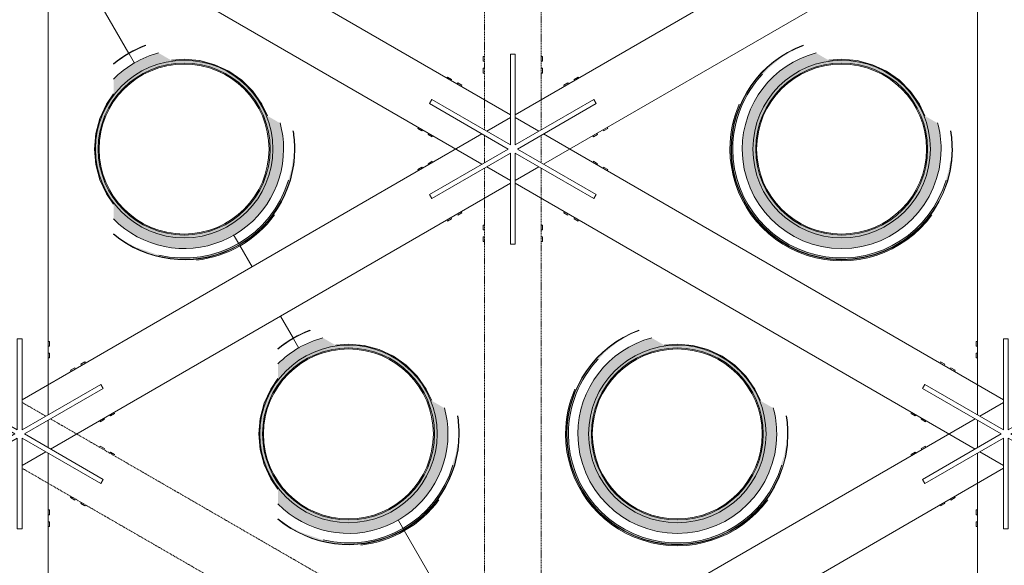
# Model space of a CAD drawing. Header units: centimetres. Extents: x 6036 to 22185, y 5782 to 11383.
# Tile 228 of 256: x 18829 to 19244, y 8427 to 8656. Entities that reach past the tile are written whole.
import ezdxf

# ---------------------------------------------------------------- set-up
doc = ezdxf.new("R2010")
doc.units = ezdxf.units.CM
doc.linetypes.add('Hidden', pattern=[0.714375, 0.47625, -0.238125])
doc.layers.add('A-FLOR', color=192, linetype='Continuous', lineweight=9)
doc.layers.add('A-GENM', color=13, linetype='Continuous', lineweight=9)

# ---------------------------------------------------------------- blocks, each defined once
blk = doc.blocks.new('WIND_SwietlikDachowy - WIND_SwietlikDachowy-V207-7-02 ZestMeble')
at = {"layer": 'A-GENM'}
h = blk.add_hatch(color=256, dxfattribs=at)
h.paths.add_polyline_path([(3.85, -46.48), (11.45, -45.21), (18.74, -42.71), (25.51, -39.05), (32.99, -32.8), (37.4, -27.74), (41.02, -22.2), (44.11, -15.14), (46.16, -5.82), (46.64, 0), (46.5, 0), (45.87, -7.65), (43.98, -15.1), (40.9, -22.13), (36.7, -28.56), (31.49, -34.21), (25.43, -38.93), (18.68, -42.58), (11.42, -45.08), (3.84, -46.34), (-3.84, -46.34), (-11.42, -45.08), (-18.68, -42.58), (-25.43, -38.93), (-25.51, -39.05), (-16.89, -43.35), (-11.45, -45.21), (-3.85, -46.48)])
h.paths.add_polyline_path([(-29.7, 35.61), (-25.43, 38.93), (-16.89, 43.2), (-18.74, 42.71), (-26.83, 38.02), (-29.7, 35.73)])
for points in [[(-29.7, 35.61), (-24.9, 39.05), (-18.44, 42.67), (-18.74, 42.55), (-26.61, 38.02), (-28.46, 36.57)], [(0, -46.34), (3.85, -46.34), (11.45, -45.07), (18.74, -42.55), (25.51, -38.87), (31.59, -34.11), (37.23, -27.74), (41.02, -21.85), (44.11, -14.57), (46.02, -5.82), (45.83, -4.2), (45.19, -8.48), (43.33, -15.1), (40.18, -22.13), (35.88, -28.56), (30.52, -34.21), (24.18, -38.93), (16.84, -42.58), (11.27, -44.5), (3.79, -45.74), (-3.84, -45.73), (-11.41, -44.47), (-20.22, -41.41), (-25.96, -38.37), (-25.21, -39.05), (-16.89, -43.2), (-10.59, -45.21), (-3.79, -46.34), (-0.21, -46.34)], [(5.15, -46.69), (8.05, -46.36), (15.05, -44.59), (22.92, -41.03), (28.87, -37.09), (34.57, -31.82), (37.62, -27.74), (37.4, -27.74), (36.22, -29.28), (31.09, -34.71), (25.1, -39.27), (18.44, -42.82), (11.27, -45.24), (5.15, -46.48)]]:
    blk.add_hatch(color=256, dxfattribs=at).paths.add_polyline_path(points)
h = blk.add_hatch(color=256, dxfattribs=at)
h.paths.add_polyline_path([(-3.46, -41.76), (3.46, -41.76), (10.29, -40.62), (16.83, -38.37), (22.92, -35.08), (28.38, -30.83), (33.06, -25.74), (36.85, -19.94), (39.63, -13.6), (41.42, -5.82), (41.9, 0), (41.33, 6.9), (40.3, 10.95), (35.02, 14), (32.45, 19.31), (28.63, 24.63), (23.94, 29.21), (18.54, 32.91), (12.58, 35.62), (6.23, 37.26), (-0.3, 37.78), (-5.38, 37.33), (-10.79, 40.45), (-17.49, 38.02), (-22.92, 35.08), (-29.7, 29.39), (-29.7, 23.24), (-32.78, 18.81), (-35.54, 12.86), (-37.23, 6.53), (-37.75, -0.61), (-37.08, -7.12), (-35.29, -13.41), (-32.45, -19.31), (-29.7, -23.24), (-29.7, -29.39), (-28.38, -30.83), (-22.92, -35.08), (-16.83, -38.37), (-10.29, -40.62)])
h.paths.add_polyline_path([(0, -37.4), (-6.49, -36.83), (-12.79, -35.14), (-18.7, -32.39), (-24.95, -27.74), (-29.7, -22.54), (-32.74, -17.95), (-35.52, -11.38), (-36.89, -5.82), (-37.23, 1.98), (-36.81, 6.56), (-35.09, 12.92), (-32.25, 18.9), (-28.65, 24.04), (-24.04, 28.65), (-16.89, 33.24), (-12.79, 35.14), (-4.78, 36.98), (1.94, 37.23), (8.05, 36.41), (12.91, 35.09), (18.88, 32.26), (24.29, 28.41), (28.95, 23.61), (32.99, 17.42), (35.14, 12.79), (36.83, 6.49), (37.4, 0), (36.83, -6.49), (35.14, -12.79), (32.39, -18.7), (28.65, -24.04), (24.04, -28.65), (18.7, -32.39), (12.79, -35.14), (6.49, -36.83)])
h = blk.add_hatch(color=256, dxfattribs=at)
h.paths.add_polyline_path([(0, -37.4), (8.05, -36.41), (12.79, -35.14), (18.7, -32.39), (24.95, -27.74), (28.65, -24.04), (32.99, -17.42), (35.14, -12.79), (36.89, -5.82), (37.23, 2), (36.81, 6.57), (35.08, 12.93), (32.24, 18.91), (28.38, 24.31), (22.92, 29.44), (17.94, 32.75), (11.36, 35.53), (6.49, 36.83), (-0.23, 37.38), (-6.49, 36.83), (-12.79, 35.14), (-18.93, 32.23), (-24.32, 28.37), (-28.97, 23.58), (-32.75, 17.94), (-35.52, 11.37), (-36.83, 6.49), (-37.23, -1.99), (-36.81, -6.56), (-35.08, -12.93), (-32.25, -18.9), (-28.38, -24.31), (-22.92, -29.44), (-16.89, -33.24), (-11.42, -35.51), (-6.49, -36.83), (-3.46, -37.1)])
h.paths.add_polyline_path([(0, -36.08), (-3.46, -36.05), (-11.6, -34.19), (-17.48, -31.61), (-23.12, -27.74), (-27.05, -24.04), (-30.99, -18.7), (-33.87, -12.79), (-35.69, -5.82), (-36.23, 0), (-35.14, 8.31), (-33.78, 13.09), (-30.8, 19.07), (-26.77, 24.41), (-21.76, 28.96), (-15.41, 32.72), (-8.33, 35.14), (-3.34, 36.08), (3.46, 36.05), (10.29, 34.7), (17.48, 31.61), (22.92, 27.92), (27.05, 24.04), (30.99, 18.7), (33.87, 12.79), (35.63, 6.49), (36.23, 0), (35.14, -8.31), (32.99, -14.69), (30.8, -19.07), (26.77, -24.41), (21.83, -28.91), (16.15, -32.43), (8.05, -35.2), (3.34, -36.08)])
for centre, radius, start, end in [((0, 0), 46.64, 110.4023, 129.6884), ((0, 0), 46.5, 110.2553, 129.8292), ((0, 0), 37.4, 0, 180), ((0, 0), 41.9, 104.9333, 135.3053), ((0, 0), 36.23, 0, 180), ((-0.04, 0), 35.8, 0, 180), ((0, 0), 41.9, 0, 15.2001), ((0, 0), 46.5, 0, 9.4737), ((0, 0), 46.64, 0, 9.4737), ((0, 0), 37.4, 180, 0), ((0, 0), 36.23, 180, 0), ((0, 0), 46.64, 230.3116, 360), ((0, 0), 46.5, 230.1708, 0), ((-0.04, 0), 35.8, 180, 360), ((0, 0), 41.9, 224.6947, 360), ((0, 0), 45.9, 256.5186, 343.4254), ((0, 0), 47.1, 276.2884, 323.9099)]:
    blk.add_arc(centre, radius, start, end, dxfattribs=at)
blk = doc.blocks.new('WIND_SwietlikDachowy - WIND_SwietlikDachowy-V212-7-02 ZestMeble')
at = {"layer": 'A-GENM'}
h = blk.add_hatch(color=256, dxfattribs=at)
h.paths.add_polyline_path([(3.85, -46.48), (11.45, -45.21), (18.74, -42.71), (25.51, -39.05), (31.59, -34.32), (36.81, -28.65), (41.02, -22.2), (44.11, -15.14), (46.01, -7.68), (46.64, 0), (46.5, 0), (45.87, -7.65), (43.98, -15.1), (40.9, -22.13), (36.7, -28.56), (31.49, -34.21), (24.83, -39.25), (18.68, -42.58), (11.42, -45.08), (3.84, -46.34), (-3.84, -46.34), (-11.42, -45.08), (-18.68, -42.58), (-25.43, -38.93), (-25.13, -39.25), (-18.74, -42.71), (-11.36, -45.23), (-3.85, -46.48)])
h.paths.add_polyline_path([(-29.7, 35.61), (-25.43, 38.93), (-18.68, 42.58), (-18.74, 42.71), (-25.51, 39.05), (-29.7, 35.73)])
h = blk.add_hatch(color=256, dxfattribs=at)
h.paths.add_polyline_path([(46.3, 0), (46.5, 0), (46.23, 1.11)])
h.paths.add_polyline_path([(-29.7, 35.61), (-24.9, 39.05), (-18.44, 42.67), (-18.74, 42.55), (-25.51, 38.87), (-28.46, 36.57)])
h = blk.add_hatch(color=256, dxfattribs=at)
h.paths.add_polyline_path([(-3.46, -41.76), (3.46, -41.76), (10.29, -40.62), (16.83, -38.37), (22.92, -35.08), (28.38, -30.83), (33.06, -25.74), (36.85, -19.94), (39.63, -13.6), (41.33, -6.9), (41.9, 0), (41.33, 6.9), (40.3, 10.95), (35.02, 14), (32.45, 19.31), (28.63, 24.63), (23.94, 29.21), (18.54, 32.91), (12.58, 35.62), (6.23, 37.26), (-0.3, 37.78), (-5.38, 37.33), (-10.79, 40.45), (-16.83, 38.37), (-22.92, 35.08), (-29.7, 29.39), (-29.7, 23.24), (-32.78, 18.81), (-35.54, 12.86), (-37.4, 4.58), (-37.75, -0.61), (-37.08, -7.12), (-35.29, -13.41), (-32.45, -19.31), (-29.7, -23.24), (-29.7, -29.39), (-28.38, -30.83), (-22.92, -35.08), (-16.83, -38.37), (-10.29, -40.62)])
h.paths.add_polyline_path([(0, -37.4), (-6.49, -36.83), (-12.79, -35.14), (-18.7, -32.39), (-24.04, -28.65), (-29.7, -22.54), (-33.03, -17.34), (-35.52, -11.38), (-36.83, -6.49), (-37.23, 1.98), (-36.81, 6.56), (-35.09, 12.92), (-32.26, 18.88), (-28.65, 24.04), (-24.04, 28.65), (-18.7, 32.39), (-11.36, 35.53), (-4.78, 36.98), (1.94, 37.23), (6.82, 36.74), (13.58, 34.78), (18.88, 32.26), (24.29, 28.41), (28.95, 23.61), (32.73, 17.97), (35.14, 12.79), (37, 4.58), (37.4, 0), (36.83, -6.49), (35.14, -12.79), (32.39, -18.7), (28.65, -24.04), (24.04, -28.65), (18.7, -32.39), (12.79, -35.14), (6.49, -36.83)])
h = blk.add_hatch(color=256, dxfattribs=at)
h.paths.add_polyline_path([(0, -37.4), (6.49, -36.83), (13.58, -34.78), (18.7, -32.39), (24.04, -28.65), (28.65, -24.04), (33.03, -17.34), (35.14, -12.79), (36.83, -6.49), (37.23, 2), (36.81, 6.57), (35.08, 12.93), (32.24, 18.91), (28.38, 24.31), (22.92, 29.44), (17.94, 32.75), (11.36, 35.53), (6.49, 36.83), (-1.94, 37.23), (-6.6, 36.8), (-12.96, 35.07), (-18.93, 32.23), (-24.32, 28.37), (-28.97, 23.58), (-32.75, 17.94), (-35.52, 11.37), (-37, 4.58), (-37.23, -1.99), (-36.81, -6.56), (-35.08, -12.92), (-32.26, -18.89), (-28.38, -24.31), (-22.92, -29.44), (-17.98, -32.73), (-11.34, -35.53), (-6.49, -36.83), (-3.46, -37.1)])
h.paths.add_polyline_path([(-3.34, -36.08), (-11.6, -34.19), (-17.48, -31.61), (-22.92, -27.92), (-27.05, -24.04), (-30.99, -18.7), (-33.87, -12.79), (-35.63, -6.49), (-36.23, 0), (-35.14, 8.31), (-33.78, 13.09), (-30.8, 19.07), (-26.77, 24.41), (-21.8, 28.94), (-15.41, 32.72), (-8.33, 35.14), (-3.34, 36.08), (3.46, 36.05), (10.29, 34.7), (17.48, 31.61), (22.92, 27.92), (27.05, 24.04), (30.99, 18.7), (33.87, 12.79), (35.63, 6.49), (36.23, 0), (35.14, -8.31), (33.78, -13.09), (30.8, -19.07), (26.77, -24.41), (21.83, -28.91), (16.15, -32.43), (8.33, -35.14), (3.34, -36.08), (0, -36.08)])
for points in [[(-0.21, -46.34), (3.85, -46.34), (11.45, -45.07), (18.74, -42.55), (25.51, -38.87), (31.59, -34.11), (36.85, -28.32), (41.02, -21.85), (44.11, -14.57), (46.01, -5.97), (45.83, -4.2), (45.19, -8.48), (42.35, -17.34), (40.18, -22.13), (35.88, -28.56), (30.52, -34.21), (23.57, -39.25), (16.84, -42.58), (11.27, -44.5), (3.79, -45.74), (-3.84, -45.73), (-11.41, -44.47), (-20.22, -41.41), (-25.96, -38.37), (-24.83, -39.25), (-18.3, -42.71), (-11.27, -45.1), (-3.79, -46.34)], [(5.15, -46.69), (7.75, -46.43), (15.05, -44.59), (22.38, -41.36), (28.87, -37.09), (34.57, -31.82), (37.73, -27.8), (37.46, -27.65), (36.22, -29.28), (31.09, -34.71), (25.1, -39.27), (18.44, -42.82), (11.27, -45.24), (5.15, -46.48)]]:
    blk.add_hatch(color=256, dxfattribs=at).paths.add_polyline_path(points)
for centre, radius, start, end in [((0, 0), 46.64, 110.4023, 129.6884), ((0, 0), 46.5, 110.2553, 129.8292), ((0, 0), 37.4, 0, 180), ((0, 0), 41.9, 104.9333, 135.3053), ((0, 0), 36.23, 0, 180), ((-0.04, 0), 35.8, 0, 180), ((0, 0), 41.9, 0, 15.2001), ((0, 0), 46.5, 0, 9.4737), ((0, 0), 46.64, 0, 9.4737), ((0, 0), 37.4, 180, 0), ((0, 0), 36.23, 180, 0), ((0, 0), 46.64, 230.3116, 360), ((0, 0), 46.5, 230.1708, 0), ((-0.04, 0), 35.8, 180, 360), ((0, 0), 41.9, 224.6947, 360), ((0, 0), 45.9, 256.5186, 343.4254), ((0, 0), 47.1, 276.2884, 324)]:
    blk.add_arc(centre, radius, start, end, dxfattribs=at)
blk = doc.blocks.new('WIND_SwietlikDachowy - WIND_SwietlikDachowy-V215-7-02 ZestMeble')
at = {"layer": 'A-GENM'}
for points in [[(-3.85, -46.48), (3.85, -46.48), (11.45, -45.21), (18.74, -42.71), (25.51, -39.05), (31.59, -34.32), (36.81, -28.65), (41.02, -22.2), (44.11, -15.14), (46.01, -7.68), (46.64, 0), (46.5, 0), (45.87, -7.65), (43.98, -15.1), (40.9, -22.13), (36.7, -28.56), (31.49, -34.21), (24.64, -39.36), (18.68, -42.58), (11.42, -45.08), (3.84, -46.34), (-3.84, -46.34), (-11.42, -45.08), (-18.68, -42.58), (-25.43, -38.93), (-31.49, -34.21), (-36.7, -28.56), (-40.9, -22.13), (-43.98, -15.1), (-45.87, -7.65), (-46.5, 0), (-45.87, 7.65), (-43.98, 15.1), (-40.9, 22.13), (-36.7, 28.56), (-31.49, 34.21), (-25.24, 39.03), (-18.68, 42.58), (-18.74, 42.71), (-25.51, 39.05), (-31.59, 34.32), (-36.81, 28.65), (-41.02, 22.2), (-44.11, 15.14), (-46.01, 7.68), (-46.64, 0), (-46.01, -7.68), (-44.11, -15.14), (-41.02, -22.2), (-36.81, -28.65), (-31.59, -34.32), (-25.13, -39.25), (-18.74, -42.71), (-11.45, -45.21)], [(0, -47.1), (7.75, -46.43), (15.05, -44.59), (22.38, -41.36), (28.87, -37.09), (34.57, -31.82), (37.73, -27.8), (37.46, -27.65), (36.22, -29.28), (31.09, -34.71), (24.64, -39.52), (18.44, -42.82), (11.27, -45.24), (1.87, -46.48), (-5.62, -46.19), (-12.96, -44.7), (-19.97, -42.04), (-26.47, -38.3), (-32.28, -33.56), (-37.26, -27.95), (-41.28, -21.62), (-44.34, -14.24), (-46.11, -6.41), (-46.5, 1.71), (-45.87, 8.23), (-43.41, 16.74), (-42.67, 18.62), (-43.11, 18.62), (-45.27, 12.56), (-46.64, 5.83), (-47.1, 0), (-46.01, -9.51), (-43.98, -16.52), (-40.9, -23.13), (-36.7, -29.34), (-31.82, -34.57), (-25.81, -39.25), (-19.58, -42.71), (-12.81, -45.21), (-7.37, -46.52), (-0.3, -47.08)], [(-3.79, -46.34), (3.85, -46.34), (11.45, -45.07), (18.74, -42.55), (25.51, -38.87), (31.59, -34.11), (36.85, -28.32), (41.02, -21.85), (44.11, -14.57), (46.01, -5.97), (45.83, -4.2), (45.19, -8.48), (42.35, -17.34), (40.18, -22.13), (35.88, -28.56), (30.52, -34.21), (23.57, -39.25), (16.84, -42.58), (11.27, -44.5), (3.79, -45.74), (-3.84, -45.73), (-11.42, -44.44), (-18.74, -41.87), (-25.51, -38.11), (-31.59, -33.22), (-36.85, -27.23), (-41.02, -20.36), (-43.41, -14.9), (-45.27, -7.55), (-45.9, 0), (-46.5, 0), (-45.86, -7.68), (-43.96, -15.14), (-40.85, -22.2), (-36.62, -28.65), (-31.36, -34.32), (-24.83, -39.25), (-18.3, -42.71), (-10.59, -45.21), (-3.84, -46.34)]]:
    blk.add_hatch(color=256, dxfattribs=at).paths.add_polyline_path(points)
h = blk.add_hatch(color=256, dxfattribs=at)
h.paths.add_polyline_path([(-45.9, 0), (-45.25, 7.65), (-43.33, 15.1), (-40.18, 22.13), (-35.88, 28.56), (-30.56, 34.33), (-25.1, 38.8), (-18.14, 42.71), (-18.74, 42.55), (-25.51, 38.87), (-31.59, 34.11), (-36.81, 28.39), (-41.02, 21.85), (-44.11, 14.57), (-46.01, 5.97), (-46.5, 0), (-46.01, 0)])
h.paths.add_polyline_path([(46.3, 0), (46.5, 0), (46.23, 1.11)])
h = blk.add_hatch(color=256, dxfattribs=at)
h.paths.add_polyline_path([(-3.46, -41.76), (3.46, -41.76), (10.29, -40.62), (16.83, -38.37), (22.92, -35.08), (28.38, -30.83), (33.06, -25.74), (36.85, -19.94), (39.63, -13.6), (41.33, -6.9), (41.9, 0), (41.33, 6.9), (40.3, 10.95), (35.02, 14), (32.45, 19.31), (28.63, 24.63), (23.94, 29.2), (18.54, 32.9), (12.58, 35.61), (6.23, 37.25), (-0.3, 37.77), (-5.39, 37.33), (-10.79, 40.45), (-16.83, 38.37), (-22.92, 35.08), (-28.38, 30.83), (-33.06, 25.74), (-36.85, 19.94), (-39.63, 13.6), (-41.33, 6.9), (-41.9, 0), (-41.33, -6.9), (-39.63, -13.6), (-36.85, -19.94), (-33.06, -25.74), (-28.38, -30.83), (-22.92, -35.08), (-16.83, -38.37), (-10.29, -40.62)])
h.paths.add_polyline_path([(0, -37.4), (-6.49, -36.83), (-12.79, -35.14), (-18.7, -32.39), (-25.24, -27.45), (-28.65, -24.04), (-33.03, -17.34), (-35.14, -12.79), (-36.83, -6.49), (-37.4, 0), (-36.83, 6.49), (-35.14, 12.79), (-32.39, 18.7), (-28.65, 24.04), (-24.04, 28.65), (-18.7, 32.39), (-12.79, 35.14), (-4.78, 36.98), (1.99, 37.23), (6.56, 36.81), (12.93, 35.08), (18.9, 32.25), (24.64, 28.05), (28.96, 23.6), (32.74, 17.96), (35.14, 12.79), (37, 4.58), (37.4, 0), (36.83, -6.49), (35.14, -12.79), (32.39, -18.7), (28.65, -24.04), (24.04, -28.65), (18.7, -32.39), (12.79, -35.14), (6.49, -36.83)])
h = blk.add_hatch(color=256, dxfattribs=at)
h.paths.add_polyline_path([(0, -37.4), (6.49, -36.83), (12.79, -35.14), (18.7, -32.39), (24.64, -28.05), (28.65, -24.04), (33.03, -17.34), (35.14, -12.79), (36.83, -6.49), (37.23, 1.99), (36.81, 6.56), (35.08, 12.93), (32.25, 18.9), (28.38, 24.31), (22.92, 29.44), (17.96, 32.74), (11.39, 35.52), (6.49, 36.83), (-1.99, 37.23), (-6.81, 36.75), (-12.79, 35.14), (-18.9, 32.25), (-25.24, 27.45), (-28.65, 24.04), (-33.06, 17.25), (-35.14, 12.79), (-37, 4.58), (-37.4, 0), (-36.72, -6.9), (-34.77, -13.6), (-31.52, -19.94), (-28.38, -24.31), (-22.92, -29.44), (-18.7, -32.39), (-12.79, -35.14), (-6.49, -36.83), (-0.3, -37.37)])
h.paths.add_polyline_path([(-3.34, -36.08), (-11.6, -34.19), (-17.48, -31.61), (-22.92, -27.92), (-27.05, -24.04), (-30.99, -18.7), (-33.87, -12.79), (-35.64, -6.39), (-36.23, 0), (-35.14, 8.31), (-33.06, 14.53), (-30.8, 19.07), (-25.41, 25.65), (-21.75, 28.97), (-15.37, 32.74), (-8.33, 35.14), (-3.34, 36.08), (3.46, 36.05), (10.29, 34.7), (17.48, 31.61), (22.92, 27.92), (27.05, 24.04), (30.99, 18.7), (33.87, 12.79), (35.63, 6.49), (36.23, 0), (35.14, -8.31), (33.78, -13.09), (30.8, -19.07), (26.77, -24.41), (21.83, -28.91), (16.15, -32.43), (8.33, -35.14), (3.34, -36.08), (-0.3, -36.08)])
for centre, radius, start, end in [((0, 0), 46.64, 110.4023, 180), ((0, 0), 46.5, 110.2553, 180), ((0, 0), 41.9, 104.9333, 180), ((0, 0), 37.4, 0, 180), ((0, 0), 36.23, 0, 180), ((-0.04, 0), 35.8, 0, 180), ((0, 0), 45.9, 136.5701, 180), ((0, 0), 47.1, 156.3763, 180), ((0, 0), 41.9, 0, 15.2001), ((0, 0), 46.5, 0, 9.4737), ((0, 0), 46.64, 0, 9.4737), ((0, 0), 47.1, 180, 324), ((0, 0), 46.64, 180, 360), ((0, 0), 46.5, 180, 0), ((0, 0), 45.9, 180, 343.4254), ((0, 0), 41.9, 180, 360), ((0, 0), 37.4, 180, 0), ((0, 0), 36.23, 180, 0), ((-0.04, 0), 35.8, 180, 360)]:
    blk.add_arc(centre, radius, start, end, dxfattribs=at)
blk = doc.blocks.new('WIND_SwietlikDachowy - WIND_SwietlikDachowy-V218-7-02 ZestMeble')
at = {"layer": 'A-GENM'}
for points in [[(3.85, -46.48), (11.45, -45.21), (18.74, -42.71), (25.51, -39.05), (31.59, -34.32), (37.4, -27.74), (41.02, -22.2), (44.11, -15.14), (46.16, -5.82), (46.64, 0), (46.5, 0), (45.87, -7.65), (43.98, -15.1), (40.9, -22.13), (36.7, -28.56), (30.16, -35.25), (25.43, -38.93), (18.68, -42.58), (11.42, -45.08), (3.84, -46.34), (-3.84, -46.34), (-11.42, -45.08), (-19.71, -42.03), (-25.43, -38.93), (-31.49, -34.21), (-37.23, -27.74), (-40.9, -22.13), (-43.98, -15.1), (-45.87, -7.65), (-46.5, 0), (-45.87, 7.65), (-43.54, 16.1), (-40.9, 22.13), (-36.7, 28.56), (-31.49, 34.21), (-25.43, 38.93), (-18.68, 42.58), (-19.71, 42.19), (-26.83, 38.02), (-31.59, 34.32), (-36.81, 28.65), (-41.02, 22.2), (-44.11, 15.14), (-46.01, 7.68), (-46.64, 0), (-46.01, -7.68), (-44.11, -15.14), (-41.02, -22.2), (-36.81, -28.65), (-31.59, -34.32), (-25.51, -39.05), (-18.74, -42.71), (-11.45, -45.21), (-3.85, -46.48)], [(-46.5, 0), (-45.9, 0), (-45.25, 7.65), (-42.89, 16.1), (-40.18, 22.13), (-35.88, 28.56), (-30.56, 34.33), (-24.68, 39.05), (-18.14, 42.71), (-19.71, 42.03), (-26.61, 38.02), (-31.59, 34.11), (-36.85, 28.32), (-41.02, 21.85), (-44.11, 14.57), (-46.01, 5.97), (-46.11, 4.7)], [(0, -47.1), (7.75, -46.43), (15.05, -44.59), (22.92, -41.03), (28.87, -37.09), (34.57, -31.82), (37.62, -27.74), (37.4, -27.74), (36.22, -29.28), (30.16, -35.42), (25.1, -39.27), (18.44, -42.82), (11.27, -45.24), (1.87, -46.48), (-5.62, -46.19), (-12.96, -44.7), (-19.97, -42.04), (-26.47, -38.3), (-32.28, -33.56), (-37.4, -27.74), (-41.28, -21.62), (-44.34, -14.24), (-46.11, -6.41), (-46.5, 1.71), (-45.87, 8.23), (-43.41, 16.74), (-42.67, 18.62), (-43.11, 18.62), (-45.27, 12.56), (-46.64, 5.83), (-47.1, 0), (-46.01, -9.51), (-43.98, -16.52), (-40.9, -23.13), (-36.7, -29.34), (-31.82, -34.57), (-26.15, -39.05), (-19.58, -42.71), (-12.81, -45.21), (-7.37, -46.52), (-3.79, -46.8)], [(-3.79, -46.34), (5.23, -46.11), (11.45, -45.07), (18.74, -42.55), (25.51, -38.87), (31.59, -34.11), (37.23, -27.74), (41.02, -21.85), (44.11, -14.57), (46.02, -5.82), (45.83, -4.2), (45.19, -8.48), (43.33, -15.1), (40.18, -22.13), (35.88, -28.56), (30.16, -34.49), (24.18, -38.93), (16.84, -42.58), (11.27, -44.5), (3.79, -45.74), (-3.84, -45.73), (-11.42, -44.44), (-19.71, -41.35), (-25.51, -38.11), (-31.59, -33.22), (-36.85, -27.23), (-41.02, -20.36), (-43.41, -14.9), (-45.27, -7.55), (-45.9, 0), (-46.5, 0), (-45.86, -7.68), (-43.96, -15.14), (-40.85, -22.2), (-36.62, -28.65), (-31.36, -34.32), (-25.21, -39.05), (-18.3, -42.71), (-10.59, -45.21), (-3.84, -46.34)]]:
    blk.add_hatch(color=256, dxfattribs=at).paths.add_polyline_path(points)
h = blk.add_hatch(color=256, dxfattribs=at)
h.paths.add_polyline_path([(3.46, -41.76), (10.29, -40.62), (16.83, -38.37), (22.92, -35.08), (28.38, -30.83), (33.06, -25.74), (36.85, -19.94), (39.63, -13.6), (41.42, -5.82), (41.9, 0), (41.33, 6.9), (40.3, 10.95), (35.02, 14), (32.45, 19.31), (28.63, 24.63), (23.94, 29.2), (18.54, 32.9), (12.58, 35.61), (5.23, 37.34), (-0.3, 37.77), (-5.39, 37.33), (-10.79, 40.45), (-17.89, 37.8), (-22.92, 35.08), (-28.38, 30.83), (-33.06, 25.74), (-36.85, 19.94), (-39.63, 13.6), (-41.33, 6.9), (-41.9, 0), (-41.33, -6.9), (-39.63, -13.6), (-36.85, -19.94), (-33.06, -25.74), (-28.38, -30.83), (-22.92, -35.08), (-16.83, -38.37), (-10.29, -40.62), (-3.46, -41.76)])
h.paths.add_polyline_path([(0, -37.4), (-6.49, -36.83), (-12.79, -35.14), (-19.71, -31.68), (-24.95, -27.74), (-28.65, -24.04), (-32.39, -18.7), (-35.14, -12.79), (-36.89, -5.82), (-37.4, 0), (-36.83, 6.49), (-35.14, 12.79), (-32.39, 18.7), (-28.65, 24.04), (-24.04, 28.65), (-18.7, 32.39), (-12.79, 35.14), (-4.78, 36.98), (1.99, 37.23), (6.85, 36.74), (12.79, 35.14), (18.9, 32.25), (24.3, 28.39), (28.96, 23.6), (32.74, 17.96), (35.14, 12.79), (36.83, 6.49), (37.4, 0), (36.83, -6.49), (35.14, -12.79), (32.39, -18.7), (28.65, -24.04), (24.04, -28.65), (18.7, -32.39), (12.79, -35.14), (5.23, -36.94)])
h = blk.add_hatch(color=256, dxfattribs=at)
h.paths.add_polyline_path([(0, -37.4), (6.49, -36.83), (12.79, -35.14), (18.7, -32.39), (24.95, -27.74), (28.65, -24.04), (33.06, -17.25), (35.14, -12.79), (36.89, -5.82), (37.23, 1.99), (36.81, 6.56), (35.08, 12.93), (32.25, 18.9), (28.38, 24.31), (22.92, 29.44), (17.96, 32.74), (11.39, 35.52), (5.23, 36.94), (-1.99, 37.23), (-6.56, 36.81), (-12.93, 35.08), (-19.71, 31.68), (-24.3, 28.39), (-28.65, 24.04), (-33.06, 17.25), (-35.14, 12.79), (-36.83, 6.49), (-37.4, 0), (-36.72, -6.9), (-34.77, -13.6), (-31.52, -19.94), (-28.38, -24.31), (-22.92, -29.44), (-18.7, -32.39), (-12.79, -35.14), (-6.49, -36.83), (-3.46, -37.1)])
h.paths.add_polyline_path([(3.34, -36.08), (-3.46, -36.05), (-11.6, -34.19), (-17.48, -31.61), (-23.12, -27.74), (-27.05, -24.04), (-30.99, -18.7), (-33.87, -12.79), (-35.69, -5.82), (-36.23, 0), (-35.14, 8.31), (-33.78, 13.09), (-30.8, 19.07), (-25.41, 25.65), (-21.76, 28.96), (-15.37, 32.74), (-8.33, 35.14), (-3.34, 36.08), (3.34, 36.08), (10.29, 34.7), (17.48, 31.61), (22.92, 27.92), (27.05, 24.04), (30.99, 18.7), (33.87, 12.79), (35.63, 6.49), (36.23, 0), (35.14, -8.31), (33.06, -14.53), (30.16, -19.92), (26.77, -24.41), (21.83, -28.91), (16.15, -32.43), (8.33, -35.14), (5.23, -35.72)])
for centre, radius, start, end in [((0, 0), 46.64, 110.4023, 180), ((0, 0), 46.5, 110.2553, 180), ((0, 0), 41.9, 104.9333, 180), ((0, 0), 37.4, 0, 180), ((0, 0), 36.23, 0, 180), ((-0.04, 0), 35.8, 0, 180), ((0, 0), 45.9, 136.5701, 180), ((0, 0), 47.1, 156.3763, 180), ((0, 0), 41.9, 0, 15.2001), ((0, 0), 46.5, 0, 9.4737), ((0, 0), 46.64, 0, 9.4737), ((0, 0), 47.1, 180, 323.9099), ((0, 0), 46.64, 180, 360), ((0, 0), 46.5, 180, 0), ((0, 0), 45.9, 180, 343.4254), ((0, 0), 41.9, 180, 360), ((0, 0), 37.4, 180, 0), ((0, 0), 36.23, 180, 0), ((-0.04, 0), 35.8, 180, 360)]:
    blk.add_arc(centre, radius, start, end, dxfattribs=at)
blk = doc.blocks.new('GEMO_Zwornik - GEMO_Zwornik-V242-7-02 ZestMeble')
at = {"layer": 'A-GENM'}
for p, q in [((-12.5, 39), (-12, 39)), ((-12.5, 39), (-12.5, 37)), ((-1, 1.73), (-1, 40)), ((-1, 40), (1, 40)), ((1, 40), (1, 1.73)), ((12, 39), (12.5, 39)), ((12.5, 37), (12.5, 39)), ((-12, 37), (-12.5, 37)), ((-12.5, 34), (-12, 34)), ((-12.5, 34), (-12.5, 32)), ((12.5, 37), (12, 37)), ((12, 34), (12.5, 34)), ((12.5, 32), (12.5, 34)), ((-27.77, 29.89), (-27.52, 30.33)), ((-25.79, 29.33), (-27.52, 30.33)), ((-25.79, 29.33), (-26.04, 28.89)), ((-12, 32), (-12.5, 32)), ((12.5, 32), (12, 32)), ((27.52, 30.33), (25.79, 29.33)), ((26.04, 28.89), (25.79, 29.33)), ((27.52, 30.33), (27.77, 29.89)), ((-23.44, 27.39), (-23.19, 27.83)), ((-21.46, 26.83), (-23.19, 27.83)), ((-21.46, 26.83), (-21.65, 26.5)), ((23.19, 27.83), (21.46, 26.83)), ((21.65, 26.5), (21.46, 26.83)), ((23.19, 27.83), (23.27, 27.7)), ((-35.14, 19.13), (-34.14, 20.87)), ((-34.14, 20.87), (-1, 1.73)), ((1, 1.73), (34.14, 20.87)), ((34.14, 20.87), (35.14, 19.13)), ((-2, 0), (-35.14, 19.13)), ((35.14, 19.13), (2, 0)), ((-40.02, 8.67), (-39.77, 9.11)), ((-40.02, 8.67), (-38.29, 7.67)), ((38.29, 7.67), (40.02, 8.67)), ((39.77, 9.11), (40.02, 8.67)), ((-38.04, 8.11), (-38.29, 7.67)), ((-35.69, 6.17), (-35.44, 6.61)), ((-35.69, 6.17), (-33.96, 5.17)), ((-33.71, 5.61), (-33.96, 5.17)), ((33.96, 5.17), (33.71, 5.61)), ((33.96, 5.17), (35.69, 6.17)), ((35.44, 6.61), (35.69, 6.17)), ((38.29, 7.67), (38.04, 8.11)), ((-35.14, -19.13), (-2, 0)), ((-1, -1.73), (-34.14, -20.87)), ((-1, -40), (-1, -1.73)), ((34.14, -20.87), (1, -1.73)), ((1, -1.73), (1, -40)), ((2, 0), (35.14, -19.13)), ((-38.29, -7.67), (-40.02, -8.67)), ((-38.29, -7.67), (-38.04, -8.11)), ((-33.96, -5.17), (-35.69, -6.17)), ((-35.58, -6.38), (-35.69, -6.17)), ((-33.96, -5.17), (-33.71, -5.61)), ((33.71, -5.61), (33.96, -5.17)), ((35.69, -6.17), (33.96, -5.17)), ((35.69, -6.17), (35.58, -6.38)), ((38.04, -8.11), (38.29, -7.67)), ((40.02, -8.67), (38.29, -7.67)), ((-39.77, -9.11), (-40.02, -8.67)), ((40.02, -8.67), (39.77, -9.11)), ((-34.14, -20.87), (-35.14, -19.13)), ((35.14, -19.13), (34.14, -20.87)), ((-26.04, -28.89), (-25.79, -29.33)), ((-23.19, -27.83), (-23.44, -27.39)), ((-23.19, -27.83), (-21.46, -26.83)), ((-21.71, -26.39), (-21.46, -26.83)), ((21.46, -26.83), (21.71, -26.39)), ((21.46, -26.83), (23.19, -27.83)), ((23.27, -27.7), (23.19, -27.83)), ((25.79, -29.33), (26.04, -28.89)), ((-27.52, -30.33), (-27.77, -29.89)), ((-27.52, -30.33), (-25.79, -29.33)), ((-12.5, -32), (-12, -32)), ((-12.5, -32), (-12.5, -34)), ((12, -32), (12.5, -32)), ((12.5, -34), (12.5, -32)), ((25.79, -29.33), (27.52, -30.33)), ((27.77, -29.89), (27.52, -30.33)), ((-12, -34), (-12.5, -34)), ((-12.5, -37), (-12, -37)), ((-12.5, -37), (-12.5, -39)), ((12.5, -34), (12, -34)), ((12, -37), (12.5, -37)), ((12.5, -39), (12.5, -37)), ((-12, -39), (-12.5, -39)), ((1, -40), (-1, -40)), ((12.5, -39), (12, -39))]:
    blk.add_line(p, q, dxfattribs=at)
blk = doc.blocks.new('GEMO_Zwornik - GEMO_Zwornik-V244-7-02 ZestMeble')
at = {"layer": 'A-GENM'}
for p, q in [((-12.5, 39), (-12, 39)), ((-12.5, 39), (-12.5, 37)), ((-1, 1.73), (-1, 40)), ((-1, 40), (1, 40)), ((1, 40), (1, 1.73)), ((12, 39), (12.5, 39)), ((12.5, 37), (12.5, 39)), ((-12.02, 37), (-12.5, 37)), ((-12.5, 34), (-12.02, 34)), ((-12.5, 34), (-12.5, 32)), ((12.5, 37), (12, 37)), ((12, 34), (12.5, 34)), ((12.5, 32), (12.5, 34)), ((-27.77, 29.89), (-27.52, 30.33)), ((-25.79, 29.33), (-27.52, 30.33)), ((-25.79, 29.33), (-26.04, 28.89)), ((-12.02, 32), (-12.5, 32)), ((12.5, 32), (12, 32)), ((27.52, 30.33), (25.79, 29.33)), ((26.04, 28.89), (25.79, 29.33)), ((27.52, 30.33), (27.77, 29.89)), ((-23.44, 27.39), (-23.19, 27.83)), ((-21.46, 26.83), (-23.19, 27.83)), ((-21.46, 26.83), (-21.71, 26.39)), ((23.19, 27.83), (21.46, 26.83)), ((21.71, 26.39), (21.46, 26.83)), ((23.19, 27.83), (23.44, 27.39)), ((-35.14, 19.13), (-34.14, 20.87)), ((-34.14, 20.87), (-1, 1.73)), ((1, 1.73), (34.14, 20.87)), ((34.14, 20.87), (35.14, 19.13)), ((-2, 0), (-35.14, 19.13)), ((35.14, 19.13), (2, 0)), ((-40.02, 8.67), (-39.77, 9.11)), ((-40.02, 8.67), (-38.29, 7.67)), ((38.29, 7.67), (40.02, 8.67)), ((39.77, 9.11), (40.02, 8.67)), ((-38.04, 8.11), (-38.29, 7.67)), ((-35.69, 6.17), (-35.44, 6.61)), ((-35.69, 6.17), (-33.96, 5.17)), ((-33.84, 5.39), (-33.96, 5.17)), ((33.96, 5.17), (33.71, 5.61)), ((33.96, 5.17), (35.69, 6.17)), ((35.44, 6.61), (35.69, 6.17)), ((38.29, 7.67), (38.04, 8.11)), ((-35.14, -19.13), (-2, 0)), ((-1, -1.73), (-34.14, -20.87)), ((-1, -40), (-1, -1.73)), ((34.14, -20.87), (1, -1.73)), ((1, -1.73), (1, -40)), ((2, 0), (35.14, -19.13)), ((-38.29, -7.67), (-40.02, -8.67)), ((-38.29, -7.67), (-38.04, -8.11)), ((-33.96, -5.17), (-35.69, -6.17)), ((-35.44, -6.61), (-35.69, -6.17)), ((-33.96, -5.17), (-33.71, -5.61)), ((33.71, -5.61), (33.96, -5.17)), ((35.69, -6.17), (33.96, -5.17)), ((35.69, -6.17), (35.44, -6.61)), ((38.04, -8.11), (38.29, -7.67)), ((40.02, -8.67), (38.29, -7.67)), ((-39.77, -9.11), (-40.02, -8.67)), ((40.02, -8.67), (39.77, -9.11)), ((-34.14, -20.87), (-35.14, -19.13)), ((35.14, -19.13), (34.14, -20.87)), ((-26.04, -28.89), (-25.79, -29.33)), ((-23.19, -27.83), (-23.24, -27.74)), ((-23.19, -27.83), (-21.46, -26.83)), ((-21.71, -26.39), (-21.46, -26.83)), ((21.46, -26.83), (21.71, -26.39)), ((21.46, -26.83), (23.19, -27.83)), ((23.24, -27.74), (23.19, -27.83)), ((25.79, -29.33), (26.04, -28.89)), ((-27.52, -30.33), (-27.77, -29.89)), ((-27.52, -30.33), (-25.79, -29.33)), ((-12.5, -32), (-12.02, -32)), ((-12.5, -32), (-12.5, -34)), ((12, -32), (12.5, -32)), ((12.5, -34), (12.5, -32)), ((25.79, -29.33), (27.52, -30.33)), ((27.77, -29.89), (27.52, -30.33)), ((-12.02, -34), (-12.5, -34)), ((-12.5, -37), (-12.02, -37)), ((-12.5, -37), (-12.5, -39)), ((12.5, -34), (12, -34)), ((12, -37), (12.5, -37)), ((12.5, -39), (12.5, -37)), ((-12, -39), (-12.5, -39)), ((1, -40), (-1, -40)), ((12.5, -39), (12, -39))]:
    blk.add_line(p, q, dxfattribs=at)
blk = doc.blocks.new('GEMO_Zwornik - GEMO_Zwornik-V246-7-02 ZestMeble')
at = {"layer": 'A-GENM'}
for p, q in [((-12.5, 39), (-12, 39)), ((-12.5, 39), (-12.5, 37)), ((-1, 1.73), (-1, 40)), ((-1, 40), (1, 40)), ((1, 40), (1, 1.73)), ((12, 39), (12.5, 39)), ((12.5, 37), (12.5, 39)), ((-12, 37), (-12.5, 37)), ((-12.5, 34), (-12, 34)), ((-12.5, 34), (-12.5, 32)), ((12.5, 37), (12, 37)), ((12, 34), (12.5, 34)), ((12.5, 32), (12.5, 34)), ((-27.77, 29.89), (-27.52, 30.33)), ((-25.79, 29.33), (-27.52, 30.33)), ((-25.79, 29.33), (-26.04, 28.89)), ((-12, 32), (-12.5, 32)), ((12.5, 32), (12, 32)), ((27.5, 30.31), (25.79, 29.33)), ((26.04, 28.89), (25.79, 29.33)), ((27.52, 30.33), (27.51, 30.32)), ((27.52, 30.33), (27.77, 29.89)), ((-23.44, 27.39), (-23.19, 27.83)), ((-21.46, 26.83), (-23.19, 27.83)), ((-21.46, 26.83), (-21.65, 26.5)), ((23.19, 27.83), (21.46, 26.83)), ((21.65, 26.5), (21.46, 26.83)), ((23.19, 27.83), (23.44, 27.39)), ((-35.14, 19.13), (-34.14, 20.87)), ((-34.14, 20.87), (-1, 1.73)), ((1, 1.73), (34.14, 20.87)), ((34.14, 20.87), (35.14, 19.13)), ((-2, 0), (-35.14, 19.13)), ((35.14, 19.13), (2, 0)), ((-40.02, 8.67), (-39.77, 9.11)), ((-40.02, 8.67), (-38.29, 7.67)), ((38.29, 7.67), (40.02, 8.67)), ((39.97, 8.77), (40.02, 8.67)), ((-38.04, 8.11), (-38.29, 7.67)), ((-35.69, 6.17), (-35.44, 6.61)), ((-35.69, 6.17), (-33.96, 5.17)), ((-33.71, 5.61), (-33.96, 5.17)), ((33.96, 5.17), (33.74, 5.56)), ((33.96, 5.17), (35.69, 6.17)), ((35.44, 6.61), (35.69, 6.17)), ((38.29, 7.67), (38.04, 8.11)), ((-35.14, -19.13), (-2, 0)), ((-1, -1.73), (-34.14, -20.87)), ((-1, -40), (-1, -1.73)), ((34.14, -20.87), (1, -1.73)), ((1, -1.73), (1, -40)), ((2, 0), (35.14, -19.13)), ((-38.29, -7.67), (-40.02, -8.67)), ((-38.29, -7.67), (-38.04, -8.11)), ((-33.96, -5.17), (-35.69, -6.17)), ((-35.58, -6.38), (-35.69, -6.17)), ((-33.96, -5.17), (-33.71, -5.61)), ((33.74, -5.56), (33.96, -5.17)), ((35.69, -6.17), (33.96, -5.17)), ((35.69, -6.17), (35.58, -6.38)), ((38.04, -8.11), (38.29, -7.67)), ((40.02, -8.67), (38.29, -7.67)), ((-39.77, -9.11), (-40.02, -8.67)), ((40.02, -8.67), (39.97, -8.77)), ((-34.14, -20.87), (-35.14, -19.13)), ((35.14, -19.13), (34.14, -20.87)), ((-26.04, -28.89), (-25.79, -29.33)), ((-23.19, -27.83), (-23.44, -27.39)), ((-23.19, -27.83), (-21.46, -26.83)), ((-21.71, -26.39), (-21.46, -26.83)), ((21.46, -26.83), (21.71, -26.39)), ((21.46, -26.83), (23.19, -27.83)), ((23.44, -27.39), (23.19, -27.83)), ((25.79, -29.33), (26.04, -28.89)), ((-27.52, -30.33), (-27.77, -29.89)), ((-27.52, -30.33), (-25.79, -29.33)), ((-12.5, -32), (-12, -32)), ((-12.5, -32), (-12.5, -34)), ((12, -32), (12.5, -32)), ((12.5, -34), (12.5, -32)), ((25.79, -29.33), (27.5, -30.31)), ((27.51, -30.32), (27.52, -30.33)), ((27.77, -29.89), (27.52, -30.33)), ((-12, -34), (-12.5, -34)), ((-12.5, -37), (-12, -37)), ((-12.5, -37), (-12.5, -39)), ((12.5, -34), (12, -34)), ((12, -37), (12.5, -37)), ((12.5, -39), (12.5, -37)), ((-12, -39), (-12.5, -39)), ((1, -40), (-1, -40)), ((12.5, -39), (12, -39))]:
    blk.add_line(p, q, dxfattribs=at)

msp = doc.modelspace()

# ---------------------------------------------------------------- linework, layer by layer
at = {"layer": 'A-FLOR', "color": 10, "linetype": 'Hidden'}
for p, q in [((19025.21, 8609.97), (19025.21, 8817.7)), ((19049.21, 8803.84), (19049.21, 8609.97)), ((19025.21, 8596.11), (19025.21, 8607.66)), ((19049.21, 8607.66), (19049.21, 8596.11)), ((19025.21, 8369.97), (19025.21, 8593.8)), ((19049.21, 8593.8), (19049.21, 8369.97)), ((18830.36, 8495.17), (18840.36, 8489.39)), ((18842.36, 8488.24), (19036.21, 8376.32)), ((19024.21, 8355.54), (18830.36, 8467.45))]:
    msp.add_line(p, q, dxfattribs=at)
at = {"layer": 'A-FLOR'}
for p, q in [((18842.36, 8728.24), (19036.21, 8616.32)), ((18841.36, 8713.8), (18841.36, 8489.97)), ((19038.21, 8616.32), (19206.11, 8713.26)), ((19024.21, 8595.54), (18830.36, 8707.45)), ((18875.43, 8642.1), (18841.36, 8701.1)), ((19230.11, 8699.4), (19050.21, 8595.54)), ((19233.06, 8489.97), (19233.06, 8697.7)), ((18877.77, 8638.05), (18875.48, 8642.02)), ((19026.21, 8609.39), (19036.21, 8615.17)), ((19038.21, 8615.17), (19048.21, 8609.39)), ((18830.36, 8496.32), (19024.21, 8608.24)), ((19050.21, 8608.24), (19244.06, 8496.32)), ((19036.21, 8588.61), (19026.21, 8594.38)), ((19048.21, 8594.38), (19038.21, 8588.61)), ((19036.21, 8587.45), (18842.36, 8475.54)), ((19232.06, 8475.54), (19038.21, 8587.45)), ((18921.54, 8562.24), (18919.54, 8565.69)), ((18927.29, 8552.28), (18922.14, 8561.19)), ((18944.71, 8522.1), (18939.29, 8531.49)), ((18947.05, 8518.05), (18944.76, 8522.02)), ((19234.06, 8489.39), (19244.06, 8495.17)), ((18841.36, 8487.66), (18841.36, 8476.11)), ((19038.21, 8376.32), (19232.06, 8488.24)), ((19233.06, 8476.11), (19233.06, 8487.66)), ((18840.36, 8474.38), (18830.36, 8468.61)), ((19244.06, 8468.61), (19234.06, 8474.38)), ((18841.36, 8473.8), (18841.36, 8249.97)), ((19233.06, 8249.97), (19233.06, 8473.8)), ((19244.06, 8467.45), (19050.21, 8355.54)), ((18990.82, 8442.24), (18988.83, 8445.69)), ((19025.21, 8382.67), (18991.43, 8441.19))]:
    msp.add_line(p, q, dxfattribs=at)
at = {"layer": 'A-FLOR', "flags": 128}
for points in [[(18933.79, 8615.92), (18931.42, 8620.8), (18927.64, 8626.19), (18922.98, 8630.85), (18917.57, 8634.63), (18911.6, 8637.42), (18905.23, 8639.12), (18898.66, 8639.69), (18893.3, 8639.3)], [(19210.92, 8615.92), (19208.55, 8620.79), (19204.78, 8626.18), (19200.12, 8630.84), (19194.72, 8634.62), (19188.75, 8637.41), (19182.38, 8639.11), (19175.82, 8639.69), (19170.42, 8639.3)], [(18860.89, 8601.89), (18861.46, 8608.44), (18863.17, 8614.8), (18865.95, 8620.77), (18868.92, 8625.18)], [(18868.92, 8578.6), (18865.95, 8583), (18863.17, 8588.96), (18861.46, 8595.33), (18860.89, 8601.89)], [(19003.07, 8495.92), (19000.7, 8500.8), (18996.92, 8506.19), (18992.26, 8510.85), (18986.86, 8514.63), (18980.88, 8517.42), (18974.51, 8519.12), (18967.94, 8519.69), (18962.58, 8519.3)], [(19141.64, 8495.92), (19139.27, 8500.79), (19135.49, 8506.18), (19130.83, 8510.84), (19125.44, 8514.62), (19119.47, 8517.41), (19113.1, 8519.11), (19106.54, 8519.69), (19101.14, 8519.3)], [(18930.17, 8481.89), (18930.75, 8488.44), (18932.45, 8494.8), (18935.23, 8500.77), (18938.2, 8505.18)], [(18938.2, 8458.6), (18935.23, 8463), (18932.45, 8468.96), (18930.75, 8475.33), (18930.17, 8481.89)]]:
    msp.add_lwpolyline(points, dxfattribs=at)

# ---------------------------------------------------------------- block references
at = {"layer": 'A-GENM'}
for name, p in [('WIND_SwietlikDachowy - WIND_SwietlikDachowy-V207-7-02 ZestMeble', (18898.69, 8601.89)), ('WIND_SwietlikDachowy - WIND_SwietlikDachowy-V218-7-02 ZestMeble', (19175.82, 8601.89)), ('GEMO_Zwornik - GEMO_Zwornik-V244-7-02 ZestMeble', (19037.21, 8601.89)), ('WIND_SwietlikDachowy - WIND_SwietlikDachowy-V212-7-02 ZestMeble', (18967.97, 8481.89)), ('WIND_SwietlikDachowy - WIND_SwietlikDachowy-V215-7-02 ZestMeble', (19106.54, 8481.89)), ('GEMO_Zwornik - GEMO_Zwornik-V246-7-02 ZestMeble', (18829.36, 8481.89)), ('GEMO_Zwornik - GEMO_Zwornik-V242-7-02 ZestMeble', (19245.06, 8481.89))]:
    msp.add_blockref(name, p, dxfattribs=at)

doc.saveas('drawing.dxf')
